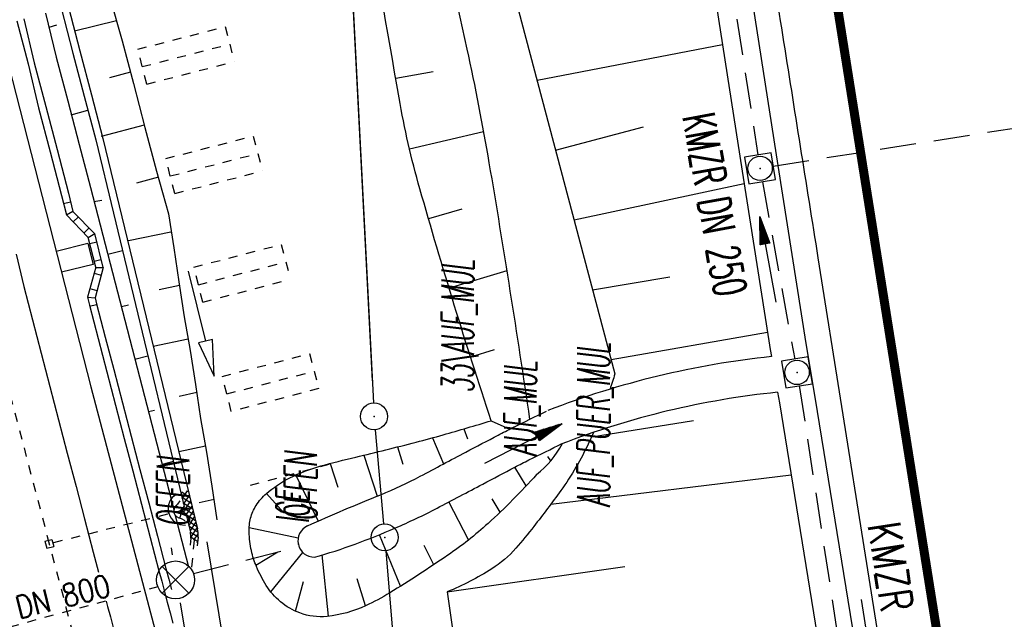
# Model space of a CAD drawing. Extents: x 447882 to 448688, y 437766 to 439043.
# Tile 100 of 121: x 448069 to 448123, y 438871 to 438904. Entities that reach past the tile are written whole.
import ezdxf
from ezdxf.enums import TextEntityAlignment as Align

# ---------------------------------------------------------------- set-up
doc = ezdxf.new("R2010")
doc.units = 0
doc.header["$LTSCALE"] = 2
doc.header["$MEASUREMENT"] = 0
for name, pattern in [('ACAD_ISO03W100', [0.5, 0.25, -0.25]), ('ACAD_ISO05W100', [0.5, 0.25, -0.25]), ('ACAD_ISO10W100W', [0.5, 0.25, -0.25]), ('AUSGEZOGEN', [0]), ('GESTRICH-X2', [1.5, 1, -0.5]), ('PUNKTX2', [0.5, 0.25, -0.25]), ('STRICHLINIEX2', [0.5, 0.25, -0.25])]:
    doc.linetypes.add(name, pattern=pattern)
doc.layers.get('0').update_dxf_attribs({"linetype": 'AUSGEZOGEN'})
for name, color, linetype in [('210-GRENZL-BAB', 7, 'AUSGEZOGEN'), ('211-GRENZL-BAB', 7, 'AUSGEZOGEN'), ('211-GRENZP-BAB', 7, 'AUSGEZOGEN'), ('ANMERKUNG', 7, 'CONTINUOUS'), ('BOESCHG', 250, 'AUSGEZOGEN'), ('DB-Bahnachse', 7, 'CONTINUOUS'), ('DB-Boeschungen', 15, 'CONTINUOUS'), ('DB-Durchlässe', 15, 'CONTINUOUS'), ('DB-Gleisachsen', 7, 'CONTINUOUS'), ('DB-GRABEN', 15, 'AUSGEZOGEN'), ('DB-HZV-Stützscheiben', 15, 'CONTINUOUS'), ('DB-Ingenieurbauwerke', 15, 'CONTINUOUS'), ('DB-Kabelanlagen', 15, 'CONTINUOUS'), ('DURCHL', 200, 'GESTRICH-X2'), ('FBRTOP', 250, 'AUSGEZOGEN'), ('KANAL', 7, 'GESTRICH-X2'), ('MULDE', 250, 'AUSGEZOGEN'), ('PFEIL', 7, 'CONTINUOUS'), ('PFEILTOP', 200, 'AUSGEZOGEN'), ('SCHLITZRINNE', 200, 'AUSGEZOGEN'), ('SCHSYMBOL', 200, 'AUSGEZOGEN'), ('TEXTO', 4, 'CONTINUOUS')]:
    doc.layers.add(name, color=color, linetype=linetype)
doc.styles.add('ROMANS', font='romans.shx', dxfattribs={"width": 0.8})

# ---------------------------------------------------------------- blocks, each defined once
blk = doc.blocks.new('DL')
at = {"color": 0}
blk.add_arc((-0.311, 0.025), 0.91, 282.5363, 77.4637, dxfattribs=at)
blk.add_point((0.597, 0.003), dxfattribs=at)
blk = doc.blocks.new('SCHA-R')
for p, q in [((-1.061, 1.061), (1.061, -1.061)), ((-1.061, -1.061), (1.061, 1.061))]:
    blk.add_line(p, q)
blk.add_circle((0, 0), 1.5)
blk.add_point((0, 0))
blk = doc.blocks.new('20')
blk.add_lwpolyline([(-0.754, -0.751), (0.754, -0.751), (0.754, 0.75), (-0.754, 0.75)], close=True)
blk.add_circle((0, 0), 0.676)
blk.add_point((0, 0))
blk = doc.blocks.new('ELARC197')
at = {"color": 0, "linetype": 'ByBlock'}
blk.add_arc((0, 0), 1, 201.73, 341.6624, dxfattribs=at)
blk = doc.blocks.new('*X344')
at = {"color": 0, "linetype": 'ByBlock'}
for p, q in [((306171, -163489), (306678, -162983)), ((306566, -163413), (307008, -162971)), ((307215, -163390), (306804, -162978)), ((306896, -163401), (307338, -162959)), ((307523, -163379), (307111, -162967)), ((307226, -163389), (307657, -162958)), ((307874, -163412), (307418, -162956)), ((308055, -163275), (307750, -162970)), ((305304, -163402), (305687, -163019)), ((305304, -163084), (305357, -163031)), ((305678, -163444), (305304, -163069)), ((305371, -163455), (305304, -163388)), ((305986, -163433), (305576, -163023)), ((305577, -163447), (306017, -163007)), ((306299, -163428), (305883, -163012)), ((305906, -163436), (306347, -162995)), ((306600, -163411), (306190, -163001)), ((306409, -163538), (306389, -163518)), ((306908, -163401), (306497, -162989)), ((307555, -163378), (307924, -163009)), ((307846, -163405), (308168, -163083)), ((308091, -163478), (308125, -163445)), ((308237, -163139), (308187, -163089))]:
    blk.add_line(p, q, dxfattribs=at)
blk = doc.blocks.new('ELIPPSE')
at = {"color": 0, "linetype": 'ByBlock'}
blk.add_circle((0, 0), 1, dxfattribs=at)
blk = doc.blocks.new('PFEIL2')
at = {"color": 0}
for p, q in [((0.88, 0.002), (-2.401, -0.012)), ((0.881, -0.271), (0.879, 0.276)), ((0.879, 0.276), (2.429, 0.009)), ((0.911, 0.27), (0.879, 0.265)), ((0.965, 0.261), (0.879, 0.246)), ((1.019, 0.252), (0.879, 0.228)), ((1.073, 0.242), (0.879, 0.209)), ((1.127, 0.233), (0.879, 0.191)), ((1.181, 0.224), (0.879, 0.172)), ((1.235, 0.214), (0.879, 0.154)), ((1.289, 0.205), (0.879, 0.135)), ((1.343, 0.196), (0.879, 0.117)), ((1.397, 0.187), (0.879, 0.098)), ((1.451, 0.177), (0.879, 0.08)), ((1.505, 0.168), (0.879, 0.061)), ((1.559, 0.159), (0.88, 0.043)), ((1.613, 0.149), (0.88, 0.024)), ((1.668, 0.14), (0.88, 0.006)), ((1.722, 0.131), (0.88, -0.013)), ((1.776, 0.121), (0.88, -0.031)), ((1.83, 0.112), (0.88, -0.05)), ((1.884, 0.103), (0.88, -0.068)), ((1.938, 0.094), (0.88, -0.087)), ((1.992, 0.084), (0.88, -0.105)), ((2.046, 0.075), (0.88, -0.124)), ((2.1, 0.066), (0.88, -0.142)), ((2.154, 0.056), (0.88, -0.161)), ((2.208, 0.047), (0.88, -0.179)), ((2.262, 0.038), (0.881, -0.198)), ((2.316, 0.029), (0.881, -0.216)), ((2.37, 0.019), (0.881, -0.235)), ((2.424, 0.01), (0.881, -0.253)), ((2.429, 0.009), (0.881, -0.271))]:
    blk.add_line(p, q, dxfattribs=at)
blk = doc.blocks.new('GST')
at = {"color": 0}
blk.add_circle((0, 0), 0.75, dxfattribs=at)
blk.add_point((0, 0), dxfattribs=at)

msp = doc.modelspace()

# ---------------------------------------------------------------- hatches: boundary and pattern name
at = {"layer": 'SCHLITZRINNE'}
h = msp.add_hatch(dxfattribs=at)
h.set_pattern_fill('_USER', color=256, scale=1.5, angle=45, style=0, pattern_type=0)
h.set_pattern_definition([(324.8574, (448134.7023, 438851.6164), (0.86342, 1.226583), [])])
edge = h.paths.add_edge_path()
edge.add_line((448125.443, 438906.454), (448125.936, 438906.533))
edge.add_line((448125.936, 438906.533), (448126.04, 438905.88))
edge.add_arc((261507.524, 409202.339), 188967.645, 9.03995391, 9.04374407, ccw=False)
edge.add_line((448128.005, 438893.535), (448131.933, 438868.846))
edge.add_line((448131.933, 438868.846), (448133.254, 438860.539))
edge.add_arc((449371.197, 439057.494), 1253.513, 189.039943, 189.277818)
edge.add_arc((454072.816, 439825.545), 6017.453, 189.2778182, 189.3863877)
edge.add_arc((449284.377, 439033.993), 1164.031, 189.386388, 189.87641)
edge.add_arc((450764.431, 439291.676), 2666.349, 189.87641, 190.200181)
edge.add_arc((449881.193, 439132.753), 1768.927, 190.200181, 190.588964)
edge.add_arc((450188.848, 439190.268), 2081.912, 190.588964, 190.947332)
edge.add_arc((450096.336, 439172.374), 1987.685, 190.947332, 191.307685)
edge.add_arc((450103.529, 439173.812), 1995.02, 191.307685, 191.667375)
edge.add_arc((450113.912, 439175.956), 2005.623, 191.667375, 192.024165)
edge.add_arc((450128.354, 439179.032), 2020.389, 192.024165, 192.37965)
edge.add_arc((450121.636, 439177.558), 2013.511, 192.37965, 192.73712)
edge.add_arc((450090.705, 439170.566), 1981.8, 192.73712, 193.097438)
edge.add_arc((450089.716, 439170.336), 1980.784, 193.097438, 193.45758)
edge.add_arc((450128.145, 439179.532), 2020.298, 193.45758, 193.814181)
edge.add_arc((450131.046, 439180.245), 2023.285, 193.814181, 194.170205)
edge.add_arc((450093.866, 439170.858), 1984.938, 194.170205, 194.529652)
edge.add_arc((450094.254, 439170.958), 1985.339, 194.529652, 194.889491)
edge.add_arc((450121.506, 439178.204), 2013.538, 194.889491, 195.246802)
edge.add_arc((450124.649, 439179.061), 2016.795, 195.246802, 195.602873)
edge.add_arc((450111.382, 439175.356), 2003.021, 195.602873, 195.960167)
edge.add_arc((450101.557, 439172.546), 1992.802, 195.960167, 196.3197)
edge.add_arc((450106.363, 439173.953), 1997.81, 196.3197, 196.678782)
edge.add_arc((450107.837, 439174.395), 1999.349, 196.678782, 197.03752)
edge.add_arc((450104.436, 439173.352), 1995.791, 197.03752, 197.396578)
edge.add_arc((450113.998, 439176.348), 2005.812, 197.396578, 197.753665)
edge.add_arc((450121.006, 439178.592), 2013.17, 197.753665, 198.110098)
edge.add_arc((450117.03, 439177.292), 2008.988, 198.110098, 198.467563)
edge.add_arc((450103.872, 439172.898), 1995.115, 198.467563, 198.826268)
edge.add_arc((450099.455, 439171.391), 1990.448, 198.826268, 199.185784)
edge.add_arc((450113.542, 439176.293), 2005.364, 199.185784, 199.54396)
edge.add_arc((450116.79, 439177.446), 2008.81, 199.54396, 199.90126)
edge.add_arc((450108.06, 439174.286), 1999.526, 199.90126, 200.259389)
edge.add_arc((450108.407, 439174.414), 1999.896, 200.259389, 200.617742)
edge.add_arc((450110.76, 439175.299), 2002.409, 200.617742, 200.975871)
edge.add_arc((450111.887, 439175.731), 2003.616, 200.975871, 201.333691)
edge.add_arc((450111.742, 439175.674), 2003.46, 201.333691, 201.691524)
edge.add_arc((450110.583, 439175.213), 2002.213, 201.691524, 202.04953)
edge.add_arc((450111.609, 439175.629), 2003.32, 202.04953, 202.407437)
edge.add_arc((450109.603, 439174.802), 2001.151, 202.407437, 202.765839)
edge.add_arc((450106.414, 439173.464), 1997.693, 202.765839, 203.100071)
edge.add_line((448125.443, 438906.454), (448125.547, 438905.801))
edge.add_arc((261507.369, 409202.315), 188967.302, 9.03995391, 9.04374407, ccw=False)
edge.add_line((448127.511, 438893.456), (448131.439, 438868.767))
edge.add_line((448131.439, 438868.767), (448132.715, 438860.746))
h = msp.add_hatch(dxfattribs=at)
h.set_pattern_fill('_USER', color=256, scale=1.5, angle=45, style=0, pattern_type=0)
h.set_pattern_definition([(326.72764, (448148.0771, 438778.445), (0.822929, 1.254108), [])])
edge = h.paths.add_edge_path()
edge.add_line((448125.936, 438906.533), (448126.04, 438905.88))
edge.add_arc((261507.524, 409202.339), 188967.645, 9.03995391, 9.04374407, ccw=False)
edge.add_line((448128.005, 438893.535), (448131.933, 438868.846))
edge.add_line((448131.933, 438868.846), (448133.254, 438860.539))
edge.add_arc((449371.197, 439057.494), 1253.513, 189.039943, 189.277818)
edge.add_arc((454072.816, 439825.545), 6017.453, 189.2778182, 189.3863877)
edge.add_arc((449284.377, 439033.993), 1164.031, 189.386388, 189.87641)
edge.add_arc((450764.431, 439291.676), 2666.349, 189.87641, 190.200181)
edge.add_arc((449881.193, 439132.753), 1768.927, 190.200181, 190.588964)
edge.add_arc((450188.848, 439190.268), 2081.912, 190.588964, 190.947332)
edge.add_arc((450096.336, 439172.374), 1987.685, 190.947332, 191.307685)
edge.add_arc((450103.529, 439173.812), 1995.02, 191.307685, 191.667375)
edge.add_arc((450113.912, 439175.956), 2005.623, 191.667375, 192.024165)
edge.add_arc((450128.354, 439179.032), 2020.389, 192.024165, 192.37965)
edge.add_arc((450121.636, 439177.558), 2013.511, 192.37965, 192.73712)
edge.add_arc((450090.705, 439170.566), 1981.8, 192.73712, 193.097438)
edge.add_arc((450089.716, 439170.336), 1980.784, 193.097438, 193.45758)
edge.add_arc((450128.145, 439179.532), 2020.298, 193.45758, 193.814181)
edge.add_arc((450131.046, 439180.245), 2023.285, 193.814181, 194.170205)
edge.add_arc((450093.866, 439170.858), 1984.938, 194.170205, 194.529652)
edge.add_arc((450094.254, 439170.958), 1985.339, 194.529652, 194.889491)
edge.add_arc((450121.506, 439178.204), 2013.538, 194.889491, 195.246802)
edge.add_arc((450124.649, 439179.061), 2016.795, 195.246802, 195.602873)
edge.add_arc((450111.382, 439175.356), 2003.021, 195.602873, 195.960167)
edge.add_arc((450101.557, 439172.546), 1992.802, 195.960167, 196.3197)
edge.add_arc((450106.363, 439173.953), 1997.81, 196.3197, 196.678782)
edge.add_arc((450107.837, 439174.395), 1999.349, 196.678782, 197.03752)
edge.add_arc((450104.436, 439173.352), 1995.791, 197.03752, 197.396578)
edge.add_arc((450113.998, 439176.348), 2005.812, 197.396578, 197.753665)
edge.add_arc((450121.006, 439178.592), 2013.17, 197.753665, 198.110098)
edge.add_arc((450117.03, 439177.292), 2008.988, 198.110098, 198.467563)
edge.add_arc((450103.872, 439172.898), 1995.115, 198.467563, 198.826268)
edge.add_arc((450099.455, 439171.391), 1990.448, 198.826268, 199.185784)
edge.add_arc((450113.542, 439176.293), 2005.364, 199.185784, 199.54396)
edge.add_arc((450116.79, 439177.446), 2008.81, 199.54396, 199.90126)
edge.add_arc((450108.06, 439174.286), 1999.526, 199.90126, 200.259389)
edge.add_arc((450108.407, 439174.414), 1999.896, 200.259389, 200.617742)
edge.add_arc((450110.76, 439175.299), 2002.409, 200.617742, 200.975871)
edge.add_arc((450111.887, 439175.731), 2003.616, 200.975871, 201.333691)
edge.add_arc((450111.742, 439175.674), 2003.46, 201.333691, 201.691524)
edge.add_arc((450110.583, 439175.213), 2002.213, 201.691524, 202.04953)
edge.add_arc((450111.609, 439175.629), 2003.32, 202.04953, 202.407437)
edge.add_arc((450109.603, 439174.802), 2001.151, 202.407437, 202.765839)
edge.add_arc((450106.414, 439173.464), 1997.693, 202.765839, 203.100071)
edge.add_arc((450188.848, 439190.268), 2082.412, 190.799627, 190.947332)
edge.add_arc((450096.336, 439172.374), 1988.185, 190.947332, 191.307685)
edge.add_arc((450103.529, 439173.812), 1995.52, 191.307685, 191.667375)
edge.add_arc((450113.912, 439175.956), 2006.123, 191.667375, 192.024165)
edge.add_arc((450128.354, 439179.032), 2020.889, 192.024165, 192.37965)
edge.add_arc((450121.636, 439177.558), 2014.011, 192.37965, 192.469296)
h = msp.add_hatch(dxfattribs=at)
h.set_pattern_fill('_USER', color=256, scale=1.5, angle=45, style=0, pattern_type=0)
h.set_pattern_definition([(328.16104, (448159.8269, 438724.2048), (0.7913003, 1.274301), [])])
edge = h.paths.add_edge_path()
edge.add_line((448125.936, 438906.533), (448126.04, 438905.88))
edge.add_arc((261507.524, 409202.339), 188967.645, 9.03995391, 9.04374407, ccw=False)
edge.add_line((448128.005, 438893.535), (448131.933, 438868.846))
edge.add_line((448131.933, 438868.846), (448133.254, 438860.539))
edge.add_arc((449371.197, 439057.494), 1253.513, 189.039943, 189.277818)
edge.add_arc((454072.816, 439825.545), 6017.453, 189.2778182, 189.3863877)
edge.add_arc((449284.377, 439033.993), 1164.031, 189.386388, 189.87641)
edge.add_arc((450764.431, 439291.676), 2666.349, 189.87641, 190.200181)
edge.add_arc((449881.193, 439132.753), 1768.927, 190.200181, 190.588964)
edge.add_arc((450188.848, 439190.268), 2081.912, 190.588964, 190.947332)
edge.add_arc((450096.336, 439172.374), 1987.685, 190.947332, 191.307685)
edge.add_arc((450103.529, 439173.812), 1995.02, 191.307685, 191.667375)
edge.add_arc((450113.912, 439175.956), 2005.623, 191.667375, 192.024165)
edge.add_arc((450128.354, 439179.032), 2020.389, 192.024165, 192.37965)
edge.add_arc((450121.636, 439177.558), 2013.511, 192.37965, 192.73712)
edge.add_arc((450090.705, 439170.566), 1981.8, 192.73712, 193.097438)
edge.add_arc((450089.716, 439170.336), 1980.784, 193.097438, 193.45758)
edge.add_arc((450128.145, 439179.532), 2020.298, 193.45758, 193.814181)
edge.add_arc((450131.046, 439180.245), 2023.285, 193.814181, 194.170205)
edge.add_arc((450093.866, 439170.858), 1984.938, 194.170205, 194.529652)
edge.add_arc((450094.254, 439170.958), 1985.339, 194.529652, 194.889491)
edge.add_arc((450121.506, 439178.204), 2013.538, 194.889491, 195.246802)
edge.add_arc((450124.649, 439179.061), 2016.795, 195.246802, 195.602873)
edge.add_arc((450111.382, 439175.356), 2003.021, 195.602873, 195.960167)
edge.add_arc((450101.557, 439172.546), 1992.802, 195.960167, 196.3197)
edge.add_arc((450106.363, 439173.953), 1997.81, 196.3197, 196.678782)
edge.add_arc((450107.837, 439174.395), 1999.349, 196.678782, 197.03752)
edge.add_arc((450104.436, 439173.352), 1995.791, 197.03752, 197.396578)
edge.add_arc((450113.998, 439176.348), 2005.812, 197.396578, 197.753665)
edge.add_arc((450121.006, 439178.592), 2013.17, 197.753665, 198.110098)
edge.add_arc((450117.03, 439177.292), 2008.988, 198.110098, 198.467563)
edge.add_arc((450103.872, 439172.898), 1995.115, 198.467563, 198.826268)
edge.add_arc((450099.455, 439171.391), 1990.448, 198.826268, 199.185784)
edge.add_arc((450113.542, 439176.293), 2005.364, 199.185784, 199.54396)
edge.add_arc((450116.79, 439177.446), 2008.81, 199.54396, 199.90126)
edge.add_arc((450108.06, 439174.286), 1999.526, 199.90126, 200.259389)
edge.add_arc((450108.407, 439174.414), 1999.896, 200.259389, 200.617742)
edge.add_arc((450110.76, 439175.299), 2002.409, 200.617742, 200.975871)
edge.add_arc((450111.887, 439175.731), 2003.616, 200.975871, 201.333691)
edge.add_arc((450111.742, 439175.674), 2003.46, 201.333691, 201.691524)
edge.add_arc((450110.583, 439175.213), 2002.213, 201.691524, 202.04953)
edge.add_arc((450111.609, 439175.629), 2003.32, 202.04953, 202.407437)
edge.add_arc((450109.603, 439174.802), 2001.151, 202.407437, 202.765839)
edge.add_arc((450106.414, 439173.464), 1997.693, 202.765839, 203.100071)
edge.add_arc((450121.636, 439177.558), 2014.011, 192.51205, 192.73712)
edge.add_arc((450090.705, 439170.566), 1982.3, 192.73712, 193.097438)
edge.add_arc((450089.716, 439170.336), 1981.284, 193.097438, 193.45758)
edge.add_arc((450128.145, 439179.532), 2020.798, 193.45758, 193.814181)
edge.add_arc((450131.046, 439180.245), 2023.785, 193.814181, 194.170205)
edge.add_arc((450093.866, 439170.858), 1985.438, 194.170205, 194.185146)
h = msp.add_hatch(dxfattribs=at)
h.set_pattern_fill('_USER', color=256, scale=1.5, angle=45, style=0, pattern_type=0)
h.set_pattern_definition([(334.92026, (448224.608, 438502.9346), (0.635819, 1.358578), [])])
edge = h.paths.add_edge_path()
edge.add_line((448125.936, 438906.533), (448126.04, 438905.88))
edge.add_arc((261507.524, 409202.339), 188967.645, 9.03995391, 9.04374407, ccw=False)
edge.add_line((448128.005, 438893.535), (448131.933, 438868.846))
edge.add_line((448131.933, 438868.846), (448133.254, 438860.539))
edge.add_arc((449371.197, 439057.494), 1253.513, 189.039943, 189.277818)
edge.add_arc((454072.816, 439825.545), 6017.453, 189.2778182, 189.3863877)
edge.add_arc((449284.377, 439033.993), 1164.031, 189.386388, 189.87641)
edge.add_arc((450764.431, 439291.676), 2666.349, 189.87641, 190.200181)
edge.add_arc((449881.193, 439132.753), 1768.927, 190.200181, 190.588964)
edge.add_arc((450188.848, 439190.268), 2081.912, 190.588964, 190.947332)
edge.add_arc((450096.336, 439172.374), 1987.685, 190.947332, 191.307685)
edge.add_arc((450103.529, 439173.812), 1995.02, 191.307685, 191.667375)
edge.add_arc((450113.912, 439175.956), 2005.623, 191.667375, 192.024165)
edge.add_arc((450128.354, 439179.032), 2020.389, 192.024165, 192.37965)
edge.add_arc((450121.636, 439177.558), 2013.511, 192.37965, 192.73712)
edge.add_arc((450090.705, 439170.566), 1981.8, 192.73712, 193.097438)
edge.add_arc((450089.716, 439170.336), 1980.784, 193.097438, 193.45758)
edge.add_arc((450128.145, 439179.532), 2020.298, 193.45758, 193.814181)
edge.add_arc((450131.046, 439180.245), 2023.285, 193.814181, 194.170205)
edge.add_arc((450093.866, 439170.858), 1984.938, 194.170205, 194.529652)
edge.add_arc((450094.254, 439170.958), 1985.339, 194.529652, 194.889491)
edge.add_arc((450121.506, 439178.204), 2013.538, 194.889491, 195.246802)
edge.add_arc((450124.649, 439179.061), 2016.795, 195.246802, 195.602873)
edge.add_arc((450111.382, 439175.356), 2003.021, 195.602873, 195.960167)
edge.add_arc((450101.557, 439172.546), 1992.802, 195.960167, 196.3197)
edge.add_arc((450106.363, 439173.953), 1997.81, 196.3197, 196.678782)
edge.add_arc((450107.837, 439174.395), 1999.349, 196.678782, 197.03752)
edge.add_arc((450104.436, 439173.352), 1995.791, 197.03752, 197.396578)
edge.add_arc((450113.998, 439176.348), 2005.812, 197.396578, 197.753665)
edge.add_arc((450121.006, 439178.592), 2013.17, 197.753665, 198.110098)
edge.add_arc((450117.03, 439177.292), 2008.988, 198.110098, 198.467563)
edge.add_arc((450103.872, 439172.898), 1995.115, 198.467563, 198.826268)
edge.add_arc((450099.455, 439171.391), 1990.448, 198.826268, 199.185784)
edge.add_arc((450113.542, 439176.293), 2005.364, 199.185784, 199.54396)
edge.add_arc((450116.79, 439177.446), 2008.81, 199.54396, 199.90126)
edge.add_arc((450108.06, 439174.286), 1999.526, 199.90126, 200.259389)
edge.add_arc((450108.407, 439174.414), 1999.896, 200.259389, 200.617742)
edge.add_arc((450110.76, 439175.299), 2002.409, 200.617742, 200.975871)
edge.add_arc((450111.887, 439175.731), 2003.616, 200.975871, 201.333691)
edge.add_arc((450111.742, 439175.674), 2003.46, 201.333691, 201.691524)
edge.add_arc((450110.583, 439175.213), 2002.213, 201.691524, 202.04953)
edge.add_arc((450111.609, 439175.629), 2003.32, 202.04953, 202.407437)
edge.add_arc((450109.603, 439174.802), 2001.151, 202.407437, 202.765839)
edge.add_arc((450106.414, 439173.464), 1997.693, 202.765839, 203.100071)
edge.add_arc((450113.542, 439176.293), 2005.864, 199.384527, 199.54396)
edge.add_arc((450116.79, 439177.446), 2009.31, 199.54396, 199.90126)
edge.add_arc((450108.06, 439174.286), 2000.026, 199.90126, 200.259389)
edge.add_arc((450108.407, 439174.414), 2000.396, 200.259389, 200.617742)
edge.add_arc((450110.76, 439175.299), 2002.909, 200.617742, 200.975871)
edge.add_arc((450111.887, 439175.731), 2004.116, 200.975871, 201.063002)
h = msp.add_hatch(dxfattribs=at)
h.set_pattern_fill('_USER', color=256, scale=1.5, angle=45, style=0, pattern_type=0)
h.set_pattern_definition([(337.95664, (448265.5285, 438397.6318), (0.5629623, 1.39035), [])])
edge = h.paths.add_edge_path()
edge.add_line((448125.936, 438906.533), (448126.04, 438905.88))
edge.add_arc((261507.524, 409202.339), 188967.645, 9.03995391, 9.04374407, ccw=False)
edge.add_line((448128.005, 438893.535), (448131.933, 438868.846))
edge.add_line((448131.933, 438868.846), (448133.254, 438860.539))
edge.add_arc((449371.197, 439057.494), 1253.513, 189.039943, 189.277818)
edge.add_arc((454072.816, 439825.545), 6017.453, 189.2778182, 189.3863877)
edge.add_arc((449284.377, 439033.993), 1164.031, 189.386388, 189.87641)
edge.add_arc((450764.431, 439291.676), 2666.349, 189.87641, 190.200181)
edge.add_arc((449881.193, 439132.753), 1768.927, 190.200181, 190.588964)
edge.add_arc((450188.848, 439190.268), 2081.912, 190.588964, 190.947332)
edge.add_arc((450096.336, 439172.374), 1987.685, 190.947332, 191.307685)
edge.add_arc((450103.529, 439173.812), 1995.02, 191.307685, 191.667375)
edge.add_arc((450113.912, 439175.956), 2005.623, 191.667375, 192.024165)
edge.add_arc((450128.354, 439179.032), 2020.389, 192.024165, 192.37965)
edge.add_arc((450121.636, 439177.558), 2013.511, 192.37965, 192.73712)
edge.add_arc((450090.705, 439170.566), 1981.8, 192.73712, 193.097438)
edge.add_arc((450089.716, 439170.336), 1980.784, 193.097438, 193.45758)
edge.add_arc((450128.145, 439179.532), 2020.298, 193.45758, 193.814181)
edge.add_arc((450131.046, 439180.245), 2023.285, 193.814181, 194.170205)
edge.add_arc((450093.866, 439170.858), 1984.938, 194.170205, 194.529652)
edge.add_arc((450094.254, 439170.958), 1985.339, 194.529652, 194.889491)
edge.add_arc((450121.506, 439178.204), 2013.538, 194.889491, 195.246802)
edge.add_arc((450124.649, 439179.061), 2016.795, 195.246802, 195.602873)
edge.add_arc((450111.382, 439175.356), 2003.021, 195.602873, 195.960167)
edge.add_arc((450101.557, 439172.546), 1992.802, 195.960167, 196.3197)
edge.add_arc((450106.363, 439173.953), 1997.81, 196.3197, 196.678782)
edge.add_arc((450107.837, 439174.395), 1999.349, 196.678782, 197.03752)
edge.add_arc((450104.436, 439173.352), 1995.791, 197.03752, 197.396578)
edge.add_arc((450113.998, 439176.348), 2005.812, 197.396578, 197.753665)
edge.add_arc((450121.006, 439178.592), 2013.17, 197.753665, 198.110098)
edge.add_arc((450117.03, 439177.292), 2008.988, 198.110098, 198.467563)
edge.add_arc((450103.872, 439172.898), 1995.115, 198.467563, 198.826268)
edge.add_arc((450099.455, 439171.391), 1990.448, 198.826268, 199.185784)
edge.add_arc((450113.542, 439176.293), 2005.364, 199.185784, 199.54396)
edge.add_arc((450116.79, 439177.446), 2008.81, 199.54396, 199.90126)
edge.add_arc((450108.06, 439174.286), 1999.526, 199.90126, 200.259389)
edge.add_arc((450108.407, 439174.414), 1999.896, 200.259389, 200.617742)
edge.add_arc((450110.76, 439175.299), 2002.409, 200.617742, 200.975871)
edge.add_arc((450111.887, 439175.731), 2003.616, 200.975871, 201.333691)
edge.add_arc((450111.742, 439175.674), 2003.46, 201.333691, 201.691524)
edge.add_arc((450110.583, 439175.213), 2002.213, 201.691524, 202.04953)
edge.add_arc((450111.609, 439175.629), 2003.32, 202.04953, 202.407437)
edge.add_arc((450109.603, 439174.802), 2001.151, 202.407437, 202.765839)
edge.add_arc((450106.414, 439173.464), 1997.693, 202.765839, 203.100071)
edge.add_arc((450106.414, 439173.464), 1998.193, 202.821848, 203.100071)
edge.add_line((448268.435, 438389.496), (448268.895, 438389.693))

# ---------------------------------------------------------------- linework, layer by layer
at = {"layer": '210-GRENZL-BAB', "flags": 128}
msp.add_lwpolyline([(448083.656, 438974.16), (448088.269, 438884.324)], dxfattribs=at)
at = {"layer": '211-GRENZL-BAB', "flags": 128}
for points in [[(448084.995, 438948.091), (448088.331, 438883.109)], [(448088.435, 438881.613), (448088.894, 438876.407)], [(448089.022, 438874.913), (448096.998, 438778.867)]]:
    msp.add_lwpolyline(points, dxfattribs=at)
at = {"layer": 'BOESCHG'}
for p, q in [((448097.396, 438900.971), (448107.66, 438902.951)), ((448091.636, 438901.435), (448089.567, 438901.076)), ((448098.42, 438897.104), (448103.295, 438898.393)), ((448094.429, 438898.115), (448090.336, 438897.151)), ((448099.443, 438893.237), (448108.86, 438895.257)), ((448093.23, 438893.828), (448091.386, 438893.292)), ((448095.716, 438890.427), (448092.527, 438889.458)), ((448100.466, 438889.37), (448104.741, 438890.079)), ((448101.489, 438885.503), (448110.153, 438887.015)), ((448095.025, 438886.054), (448093.713, 438885.638)), ((448094.853, 438882.117), (448095.881, 438881.651)), ((448100.402, 438881.219), (448106.053, 438882.134)), ((448093.347, 438881.671), (448093.548, 438881.111)), ((448091.602, 438881.173), (448092.222, 438879.73)), ((448089.66, 438880.669), (448089.967, 438879.712)), ((448085.944, 438879.755), (448086.357, 438878.446)), ((448087.799, 438880.213), (448088.541, 438877.936)), ((448098.154, 438879.899), (448097.984, 438880.129)), ((448096.791, 438878.508), (448096.165, 438879.549)), ((448084.036, 438879.113), (448085.271, 438876.56)), ((448098.152, 438877.497), (448111.453, 438879.125)), ((448082.41, 438878.084), (448083.375, 438877.017)), ((448093.604, 438875.519), (448092.513, 438877.622)), ((448095.351, 438877.056), (448094.902, 438877.797)), ((448081.458, 438876.202), (448084.171, 438875.63)), ((448089.834, 438872.956), (448088.67, 438875.808)), ((448081.826, 438874.127), (448083.048, 438874.856)), ((448082.649, 438872.647), (448084.422, 438874.83)), ((448091.675, 438874.147), (448091.136, 438875.219)), ((448085.85, 438871.291), (448085.497, 438874.684)), ((448092.426, 438872.646), (448102.25, 438874.04)), ((448084.021, 438871.575), (448084.466, 438873.221)), ((448087.905, 438871.872), (448087.428, 438873.366)), ((448092.524, 438871.947), (448092.525, 438871.947))]:
    msp.add_line(p, q, dxfattribs=at)
for points in [[(448089.912, 438976.395), (448090.513, 438973.596), (448094.695, 438936.209), (448095.725, 438907.292), (448101.699, 438884.712)], [(448092.426, 438872.646), (448095.861, 438848.434), (448110.895, 438783.286), (448121.951, 438734.08), (448130.246, 438703.606), (448141.731, 438671.869), (448146.674, 438659.173)]]:
    msp.add_lwpolyline(points, dxfattribs=at)
for points in [[(448080.638, 438973.082, 0.010662), (448083.38, 438952.807, 0.010594), (448087.477, 438929.894, 0.007294), (448089.281, 438921.542, -0.003227), (448093.512, 438902.695, -0.011587), (448094.732, 438896.395, -0.005464), (448096.981, 438882.195)], [(448094.853, 438882.117, -0.010168), (448090.905, 438894.965, -0.026492), (448089.755, 438899.997, -0.000037), (448085.787, 438922.874, -0.00013), (448084.648, 438929.455, -0.00009), (448078.973, 438962.326, -0.000193), (448077.326, 438971.899, -0.011764)], [(448101.699, 438884.712, -0.007923), (448101.434, 438883.869, -0.048041)], [(448100.517, 438881.474, -0.005533), (448100.263, 438880.911, -0.048041), (448098.703, 438878.248, -0.009068), (448097.218, 438876.27, -0.014285), (448096.217, 438875.06, -0.071205), (448094.885, 438873.917, -0.044995), (448092.426, 438872.646)]]:
    msp.add_lwpolyline(points, format="xyb", dxfattribs=at)
at = {"layer": 'BOESCHG', "flags": 128}
msp.add_lwpolyline([(448097.367, 438879.137, -0.025755), (448094.68, 438876.431, -0.034543), (448092.447, 438874.668, -0.01187), (448089.241, 438872.588, -0.029953), (448087.905, 438871.872, -0.081242), (448085.771, 438871.282, -0.118532), (448084.254, 438871.477, -0.081223), (448083.192, 438872.094, -0.082834), (448082.4, 438873.002, -0.036998), (448081.861, 438874.042, -0.046795), (448081.578, 438874.925, -0.048698), (448081.454, 438875.959, -0.066323), (448081.538, 438876.721, -0.081809), (448081.842, 438877.428, -0.072524), (448082.41, 438878.084, -0.060489), (448083.704, 438878.953, -0.051161), (448085.421, 438879.615, -0.008419), (448087.361, 438880.108, 0.004912), (448090.692, 438880.931, 0.00644), (448092.205, 438881.341, 0.003657), (448094.853, 438882.117)], format="xyb", dxfattribs=at)
at = {"layer": 'DB-Bahnachse', "linetype": 'ACAD_ISO10W100W'}
for p, q in [((448068.227, 438883.519), (448070.282, 438875.708)), ((448070.282, 438875.708), (448071.315, 438871.775)), ((448071.315, 438871.775), (448072.346, 438867.849))]:
    msp.add_line(p, q, dxfattribs=at)
at = {"layer": 'DB-Boeschungen', "linetype": 'Continuous'}
for p, q in [((448071.063, 438904.9), (448071.699, 438902.474)), ((448070.186, 438904.693), (448070.773, 438902.258)), ((448070.376, 438903.914), (448070.81, 438904.042)), ((448070.773, 438902.258), (448071.409, 438899.832)), ((448071.699, 438902.474), (448072.327, 438900.098)), ((448072.327, 438900.098), (448072.963, 438897.672)), ((448071.409, 438899.832), (448072.045, 438897.406)), ((448071.599, 438899.053), (448072.517, 438899.319)), ((448072.863, 438894.251), (448073.306, 438894.33))]:
    msp.add_line(p, q, dxfattribs=at)
at = {"layer": 'DB-Durchlässe', "linetype": 'Continuous'}
for p, q in [((448078.224, 438875.624), (448078.185, 438875.224)), ((448078.63, 438875.667), (448078.583, 438875.185))]:
    msp.add_line(p, q, dxfattribs=at)
at = {"layer": 'DB-Durchlässe', "linetype": 'STRICHLINIEX2'}
for p, q in [((448078.414, 438875.503), (448078.266, 438874.019)), ((448076.402, 438872.92), (448065.261, 438869.893))]:
    msp.add_line(p, q, dxfattribs=at)
at = {"layer": 'DB-Gleisachsen', "linetype": 'Continuous'}
for p, q in [((448068.556, 438891.349), (448068.98, 438889.545)), ((448068.98, 438889.545), (448069.461, 438887.701)), ((448069.461, 438887.701), (448069.943, 438885.857)), ((448069.943, 438885.857), (448070.425, 438884.013)), ((448070.425, 438884.013), (448070.906, 438882.169)), ((448070.906, 438882.169), (448071.388, 438880.325)), ((448071.388, 438880.325), (448071.87, 438878.481)), ((448071.87, 438878.481), (448072.342, 438876.686)), ((448072.342, 438876.686), (448072.824, 438874.842)), ((448072.824, 438874.842), (448073.114, 438873.737)), ((448073.537, 438872.129), (448073.615, 438871.834)), ((448073.615, 438871.834), (448073.77, 438871.252)), ((448073.77, 438871.252), (448073.925, 438870.67))]:
    msp.add_line(p, q, dxfattribs=at)
at = {"layer": 'DB-GRABEN', "linetype": 'Continuous'}
for p, q in [((448073.735, 438905.581), (448074.42, 438903.163)), ((448071.448, 438905.02), (448072.084, 438902.594)), ((448071.784, 438903.708), (448074.12, 438904.278)), ((448074.42, 438903.163), (448075.048, 438900.787)), ((448072.084, 438902.594), (448072.721, 438900.168)), ((448074.885, 438901.418), (448073.721, 438901.108)), ((448075.048, 438900.787), (448075.684, 438898.361)), ((448072.721, 438900.168), (448073.357, 438897.742)), ((448073.281, 438897.881), (448075.658, 438898.508)), ((448075.684, 438898.361), (448076.321, 438895.935)), ((448072.963, 438897.672), (448077.857, 438877.377)), ((448073.357, 438897.742), (448078.597, 438876.13)), ((448072.045, 438897.406), (448072.673, 438895.03)), ((448076.431, 438895.599), (448075.219, 438895.281)), ((448076.321, 438895.935), (448076.997, 438893.567)), ((448072.673, 438895.03), (448077.285, 438877.199)), ((448076.997, 438893.567), (448077.282, 438891.688)), ((448074.77, 438892.103), (448077.124, 438892.574)), ((448077.282, 438891.688), (448077.567, 438889.809)), ((448074.447, 438891.519), (448073.632, 438891.322)), ((448078.081, 438890.408), (448079.038, 438886.525)), ((448077.602, 438889.612), (448076.479, 438889.36)), ((448077.567, 438889.809), (448077.861, 438887.88)), ((448074.767, 438888.51), (448074.383, 438888.418)), ((448077.861, 438887.88), (448078.195, 438886.01)), ((448076.141, 438886.257), (448078.08, 438886.65)), ((448079.038, 438886.525), (448078.65, 438886.429)), ((448078.65, 438886.429), (448079.517, 438884.583)), ((448079.427, 438886.62), (448079.038, 438886.525)), ((448079.517, 438884.583), (448079.427, 438886.62)), ((448075.853, 438885.686), (448075.134, 438885.513)), ((448078.195, 438886.01), (448078.479, 438884.131)), ((448078.479, 438884.131), (448078.764, 438882.251)), ((448078.558, 438883.687), (448077.583, 438883.463)), ((448076.221, 438882.689), (448075.886, 438882.608)), ((448078.764, 438882.251), (448079.098, 438880.381)), ((448077.557, 438880.419), (448079.037, 438880.725)), ((448079.098, 438880.381), (448079.383, 438878.502)), ((448077.26, 438879.853), (448076.637, 438879.703)), ((448079.383, 438878.502), (448079.668, 438876.622)), ((448077.511, 438877.507), (448077.635, 438877.692)), ((448079.515, 438877.763), (448078.687, 438877.565)), ((448077.543, 438877.305), (448077.397, 438877.414)), ((448077.615, 438876.725), (448077.729, 438877.069)), ((448077.753, 438877.221), (448077.857, 438877.377)), ((448077.788, 438877.076), (448077.952, 438876.983)), ((448077.952, 438876.983), (448078.2, 438875.954)), ((448077.367, 438876.88), (448078.106, 438874.021)), ((448077.439, 438876.811), (448077.388, 438876.798)), ((448077.7, 438876.712), (448077.894, 438876.602))]:
    msp.add_line(p, q, dxfattribs=at)
for centre, major_axis, end_param in [((448077.228, 438875.719), (-0.707, 0.707), 4.16362), ((448077.236, 438875.801), (-0.99, 0.99), 4.164849)]:
    msp.add_ellipse(centre, major_axis=major_axis, ratio=1, start_param=3.83128, end_param=end_param, dxfattribs=at)
at = {"layer": 'DB-HZV-Stützscheiben', "linetype": 'PUNKTX2'}
for p, q in [((448075.289, 438902.693), (448080.131, 438903.94)), ((448080.131, 438903.94), (448080.626, 438902.002)), ((448075.784, 438900.756), (448075.289, 438902.693)), ((448075.784, 438900.756), (448080.626, 438902.002)), ((448076.84, 438896.639), (448081.682, 438897.885)), ((448081.682, 438897.885), (448082.181, 438895.948)), ((448077.339, 438894.702), (448076.84, 438896.639)), ((448077.339, 438894.702), (448082.181, 438895.948)), ((448078.392, 438890.621), (448083.231, 438891.882)), ((448083.231, 438891.882), (448083.732, 438889.946)), ((448078.894, 438888.685), (448078.392, 438890.621)), ((448078.894, 438888.685), (448083.732, 438889.946)), ((448079.962, 438884.572), (448084.801, 438885.833)), ((448084.801, 438885.833), (448085.305, 438883.897)), ((448080.467, 438882.636), (448079.962, 438884.572)), ((448085.305, 438883.897), (448080.467, 438882.636)), ((448081.532, 438878.559), (448086.367, 438879.835))]:
    msp.add_line(p, q, dxfattribs=at)
at = {"layer": 'DB-HZV-Stützscheiben', "linetype": 'ACAD_ISO05W100'}
for p, q in [((448075.536, 438901.725), (448080.379, 438902.971)), ((448077.089, 438895.671), (448081.932, 438896.917)), ((448078.643, 438889.653), (448083.481, 438890.914)), ((448080.214, 438883.604), (448085.053, 438884.865))]:
    msp.add_line(p, q, dxfattribs=at)
at = {"layer": 'DB-Ingenieurbauwerke', "linetype": 'Continuous'}
for p, q in [((448066.66, 438907.538), (448072.698, 438884)), ((448072.522, 438891.94), (448070.771, 438891.499)), ((448072.522, 438891.94), (448072.815, 438890.776)), ((448072.815, 438890.776), (448071.07, 438890.337)), ((448072.698, 438884), (448081.781, 438849.479)), ((448070.145, 438875.441), (448070.53, 438875.547)), ((448070.145, 438875.441), (448070.251, 438875.055)), ((448070.53, 438875.547), (448070.637, 438875.161)), ((448070.251, 438875.055), (448070.637, 438875.161))]:
    msp.add_line(p, q, dxfattribs=at)
at = {"layer": 'DB-Ingenieurbauwerke', "linetype": 'ACAD_ISO03W100'}
msp.add_line((448077.901, 438877.181), (448070.585, 438875.349), dxfattribs=at)
at = {"layer": 'DB-Kabelanlagen', "linetype": 'Continuous'}
for p, q in [((448068.588, 438904.255), (448069.215, 438901.878)), ((448068.973, 438904.375), (448069.56, 438901.94)), ((448069.215, 438901.878), (448069.802, 438899.444)), ((448069.56, 438901.94), (448070.196, 438899.514)), ((448069.802, 438899.444), (448070.439, 438897.018)), ((448070.196, 438899.514), (448070.824, 438897.137)), ((448070.824, 438897.137), (448071.46, 438894.711)), ((448070.439, 438897.018), (448071.075, 438894.592)), ((448071.075, 438894.592), (448071.335, 438893.514)), ((448071.46, 438894.711), (448071.701, 438893.713)), ((448071.18, 438894.155), (448071.57, 438894.246)), ((448072.548, 438892.264), (448071.335, 438893.514)), ((448071.701, 438893.713), (448071.339, 438893.51)), ((448072.912, 438892.477), (448071.701, 438893.713)), ((448072.007, 438893.409), (448071.713, 438893.124)), ((448072.307, 438892.512), (448072.601, 438892.798)), ((448072.548, 438892.264), (448072.906, 438892.484)), ((448072.962, 438890.619), (448072.548, 438892.264)), ((448073.38, 438890.595), (448072.906, 438892.484)), ((448072.632, 438891.928), (448073.021, 438892.025)), ((448072.963, 438890.623), (448072.502, 438888.957)), ((448072.876, 438890.958), (448073.249, 438891.055)), ((448073.38, 438890.595), (448072.921, 438888.933)), ((448072.958, 438890.607), (448073.38, 438890.595)), ((448072.87, 438890.289), (448073.266, 438890.18)), ((448072.502, 438888.959), (448072.921, 438888.933)), ((448072.502, 438888.957), (448072.617, 438888.518)), ((448072.635, 438889.436), (448073.03, 438889.33)), ((448072.617, 438888.518), (448073.098, 438886.674)), ((448073.011, 438888.543), (448072.624, 438888.453)), ((448072.921, 438888.933), (448073.011, 438888.589)), ((448073.011, 438888.589), (448073.492, 438886.745)), ((448073.098, 438886.674), (448073.58, 438884.83)), ((448073.492, 438886.745), (448073.965, 438884.95)), ((448073.58, 438884.83), (448074.062, 438882.986)), ((448073.965, 438884.95), (448074.447, 438883.106)), ((448074.062, 438882.986), (448074.543, 438881.142)), ((448074.447, 438883.106), (448074.928, 438881.262)), ((448074.543, 438881.142), (448075.016, 438879.347)), ((448074.928, 438881.262), (448075.41, 438879.418)), ((448075.016, 438879.347), (448075.498, 438877.503)), ((448075.41, 438879.418), (448075.892, 438877.574)), ((448075.498, 438877.503), (448075.98, 438875.659)), ((448075.892, 438877.574), (448076.373, 438875.73)), ((448075.98, 438875.659), (448076.461, 438873.815)), ((448076.373, 438875.73), (448076.846, 438873.935)), ((448076.461, 438873.815), (448076.616, 438873.233)), ((448076.846, 438873.935), (448077.001, 438873.353)), ((448076.616, 438873.233), (448076.771, 438872.651)), ((448077.001, 438873.353), (448077.156, 438872.771)), ((448076.771, 438872.651), (448076.925, 438872.07)), ((448076.925, 438872.07), (448077.08, 438871.488)), ((448077.08, 438871.488), (448077.235, 438870.906))]:
    msp.add_line(p, q, dxfattribs=at)
at = {"layer": 'DURCHL'}
for p, q in [((448110.469, 438896.219), (448153.063, 438902.938)), ((448078.367, 438873.659), (448084.185, 438875.136))]:
    msp.add_line(p, q, dxfattribs=at)
at = {"layer": 'FBRTOP'}
for points in [[(448131.684, 438991.32, -0.000001), (448134.983, 438970.589, -0.000001), (448138.911, 438945.9, 0.000002), (448142.84, 438921.21, 0.000007), (448144.804, 438908.866, -0.000017), (448146.769, 438896.521), (448150.697, 438871.831), (448152.012, 438863.563, 0.001038), (448152.834, 438858.467, 0.000474), (448154.667, 438847.31, 0.002138), (448156.319, 438837.578, 0.001413), (448158.922, 438822.873, 0.001696), (448161.067, 438811.177, 0.001564), (448163.477, 438798.508, 0.001572)], [(448098.869, 438979.596, -0.000001), (448101.158, 438965.207, -0.000001), (448105.087, 438940.518, 0.000002), (448109.015, 438915.828, 0.000007), (448110.98, 438903.483, -0.000017), (448112.944, 438891.138), (448116.872, 438866.45), (448118.199, 438858.111, 0.001038), (448119.033, 438852.94, 0.000474), (448120.894, 438841.612, 0.002138), (448122.571, 438831.731, 0.001412), (448125.216, 438816.789, 0.001697), (448127.398, 438804.894, 0.001564), (448129.85, 438792.003, 0.001572)]]:
    msp.add_lwpolyline(points, format="xyb", dxfattribs=at)
at = {"layer": 'FBRTOP', "const_width": 0.5}
msp.add_lwpolyline([(448117.312, 438986.185, -0.000001), (448120.169, 438968.232, -0.000001), (448124.098, 438943.543, 0.000002), (448128.026, 438918.853, 0.000007), (448129.991, 438906.508, -0.000017), (448131.955, 438894.163), (448135.883, 438869.474), (448137.204, 438861.175, 0.001038), (448138.03, 438856.046, 0.000474), (448139.876, 438844.815, 0.002138), (448141.539, 438835.017, 0.001413), (448144.16, 438820.208, 0.001696), (448146.322, 438808.425, 0.001564), (448148.75, 438795.659, 0.001572)], format="xyb", dxfattribs=at)
msp.add_lwpolyline([(448101.983, 438980.708), (448104.368, 438965.718), (448112.225, 438916.339), (448116.154, 438891.649), (448120.082, 438866.96), (448121.407, 438858.629), (448124.099, 438842.153), (448128.414, 438817.366), (448133.041, 438792.62), (448137.977, 438767.933), (448143.221, 438743.311), (448148.772, 438718.755), (448154.631, 438694.272), (448160.793, 438669.864), (448167.262, 438645.533), (448174.033, 438621.287), (448181.108, 438597.126), (448188.484, 438573.055), (448196.16, 438549.08), (448204.135, 438525.202), (448212.408, 438501.425), (448220.978, 438477.753)], dxfattribs=at)
at = {"layer": 'KANAL'}
for p, q in [((448103.844, 438934), (448109.625, 438896.844)), ((448110.469, 438896.219), (448153.063, 438902.938)), ((448109.875, 438895.344), (448111.656, 438885.531)), ((448111.906, 438884.063), (448115.969, 438857.656))]:
    msp.add_line(p, q, dxfattribs=at)
at = {"layer": 'MULDE'}
for points in [[(448097.587, 438979.137), (448104.704, 438934.912), (448110.729, 438896.249), (448112.275, 438886.392), (448112.779, 438883.431), (448117.058, 438857.092), (448125.269, 438808.555), (448135.025, 438758.683), (448146.212, 438709.057), (448149.127, 438696.763), (448156.767, 438667.274)], [(448110.227, 438886.545), (448110.301, 438886.07), (448110.369, 438885.671)], [(448110.706, 438883.695), (448110.807, 438883.103), (448112.583, 438872.167)], [(448136.417, 438676.156), (448127.917, 438703.238), (448118.737, 438733.746), (448115.398, 438743.501), (448108.516, 438768.248), (448108.428, 438769.974), (448105.351, 438780.809), (448104.258, 438782.999), (448090.658, 438831.082), (448090.693, 438832.433), (448090.232, 438834.336), (448089.418, 438835.844), (448080.022, 438870.016), (448079.128, 438875.408)], [(448136.417, 438676.156), (448127.917, 438703.238), (448118.737, 438733.746), (448115.398, 438743.501), (448108.516, 438768.248), (448108.428, 438769.974), (448105.351, 438780.809), (448104.258, 438782.999), (448090.658, 438831.082), (448090.693, 438832.433), (448090.232, 438834.336), (448089.418, 438835.844), (448080.022, 438870.016), (448079.128, 438875.408)], [(448077.22, 438874.688), (448077.154, 438875.08)], [(448112.583, 438872.167), (448115.084, 438856.764), (448123.301, 438808.197), (448127.227, 438788.129)], [(448134.509, 438675.558), (448126.005, 438702.65), (448116.833, 438733.134), (448113.486, 438742.909), (448106.53, 438767.926), (448106.442, 438769.646), (448103.479, 438780.083), (448102.384, 438782.273), (448088.65, 438830.83), (448088.687, 438832.221), (448088.35, 438833.614), (448087.55, 438835.094), (448078.066, 438869.586), (448077.658, 438872.042)]]:
    msp.add_lwpolyline(points, dxfattribs=at)
msp.add_lwpolyline([(448095.671, 438978.453), (448102.728, 438934.6), (448108.753, 438895.941, 0.000242), (448108.753, 438895.94), (448110.227, 438886.545)], format="xyb", dxfattribs=at)
at = {"layer": 'MULDE', "flags": 128}
for points in [[(448084.677, 438876.293, -0.013014), (448088.751, 438878.019, 0.021108), (448090.93, 438879.049, 0.000902), (448093.454, 438880.381, -0.001283), (448095.237, 438881.321, -0.005346), (448096.053, 438881.737, -0.002309), (448097.921, 438882.654, -0.002309)], [(448085.073, 438874.561, 0.035668), (448089.529, 438876.177, 0.021108), (448091.86, 438877.279, 0.000902), (448094.391, 438878.614, -0.001283), (448096.165, 438879.549, -0.005346), (448096.943, 438879.946, -0.002309), (448098.793, 438880.854, -0.002309)]]:
    msp.add_lwpolyline(points, format="xyb", dxfattribs=at)
at = {"layer": 'MULDE'}
for centre, radius, start, end in [((448115.418, 438837.599), 48.336, 95.9954, 111.1257), ((448115.418, 438837.599), 46.336, 95.8366, 111.1257), ((448094.086, 438883.314), 5.311, 308.153, 332.4166)]:
    msp.add_arc(centre, radius, start, end, dxfattribs=at)
at = {"layer": 'SCHLITZRINNE'}
msp.add_lwpolyline([(448125.936, 438906.533, 0), (448126.04, 438905.88, -0.000017), (448128.005, 438893.535), (448131.933, 438868.846), (448133.254, 438860.539, 0.001038), (448134.083, 438855.401, 0.000474), (448135.932, 438844.149, 0.002138), (448137.597, 438834.334, 0.001413), (448140.224, 438819.498, 0.001696), (448142.389, 438807.692, 0.001564), (448144.822, 438794.899, 0.001572)], format="xyb", dxfattribs=at)

# ---------------------------------------------------------------- block references
at = {"layer": '211-GRENZP-BAB', "rotation": 289.6609145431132}
for p in [(448088.37, 438882.359), (448088.96, 438875.659)]:
    msp.add_blockref('GST', p, dxfattribs=at)
at = {"layer": 'DB-GRABEN', "linetype": 'Continuous', "zscale": 0.001, "rotation": 281.5433552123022}
for name, p, xscale, yscale in [('*X344', (448176.724, 439210.001), 0.001000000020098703, 0.0009999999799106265), ('ELARC197', (448077.77, 438877.149), 0.4350936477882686, 0.4948621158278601)]:
    msp.add_blockref(name, p, dxfattribs=dict(at, xscale=xscale, yscale=yscale))
at = {"layer": 'DB-Ingenieurbauwerke', "color": 64, "linetype": 'Continuous', "xscale": 0.1349999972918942, "yscale": 0.0750000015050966, "zscale": 0.001, "rotation": 13.08271646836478}
msp.add_blockref('ELIPPSE', (448077.77, 438877.149), dxfattribs=at)
at = {"layer": 'PFEIL'}
for p, rotation in [((448110.173, 438891.042), 100.2687000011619), ((448115.723, 438869.847), 278.7374000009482)]:
    msp.add_blockref('PFEIL2', p, dxfattribs=dict(at, rotation=rotation))
at = {"layer": 'PFEILTOP', "rotation": 26.89641075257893}
msp.add_blockref('PFEIL2', (448096.615, 438880.844), dxfattribs=at)
at = {"layer": 'SCHSYMBOL'}
for name, p, rotation in [('20', (448109.741, 438896.095), 279.0411), ('20', (448111.788, 438884.796), 279.0411), ('DL', (448077.572, 438877.189), 195.8467706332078), ('DL', (448084.759, 438875.426), 192.8793991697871)]:
    msp.add_blockref(name, p, dxfattribs=dict(at, rotation=rotation))
at = {"layer": 'SCHSYMBOL', "xscale": 0.7, "yscale": 0.7, "zscale": 0.7}
msp.add_blockref('SCHA-R', (448077.379, 438873.304), dxfattribs=at)

# ---------------------------------------------------------------- texts
at = {"layer": 'ANMERKUNG', "style": 'ROMANS', "oblique": 7, "width": 0.5}
for s, p in [('33\\AUF_MUL', (448093.896, 438883.671)), ('AUF_PUER_MUL', (448101.419, 438877.334)), ('AUF_MUL', (448097.367, 438880.137)), ('OFFEN', (448085.207, 438876.552)), ('OFFEN', (448078.141, 438876.244)), ('ICE', (448084.759, 438876.426))]:
    msp.add_text(s, height=1.8, rotation=90, dxfattribs=at).set_placement(p)
at = {"layer": 'DB-Durchlässe', "linetype": 'Continuous', "style": 'ROMANS', "oblique": 0, "width": 0.8334}
msp.add_text('DN 800', height=1.25, rotation=14.0016, dxfattribs=at).set_placement((448068.719, 438871.138))
at = {"layer": 'TEXTO', "style": 'ROMANS'}
for rotation, width, p in [(280.2687, 0.6, (448106.334, 438893.939)), (278.7374, 0.75, (448116.663, 438870.043))]:
    msp.add_text('KMZR DN 250', height=1.8, rotation=rotation, dxfattribs=dict(at, width=width)).set_placement(p, align=Align.CENTER)

doc.saveas('drawing.dxf')
